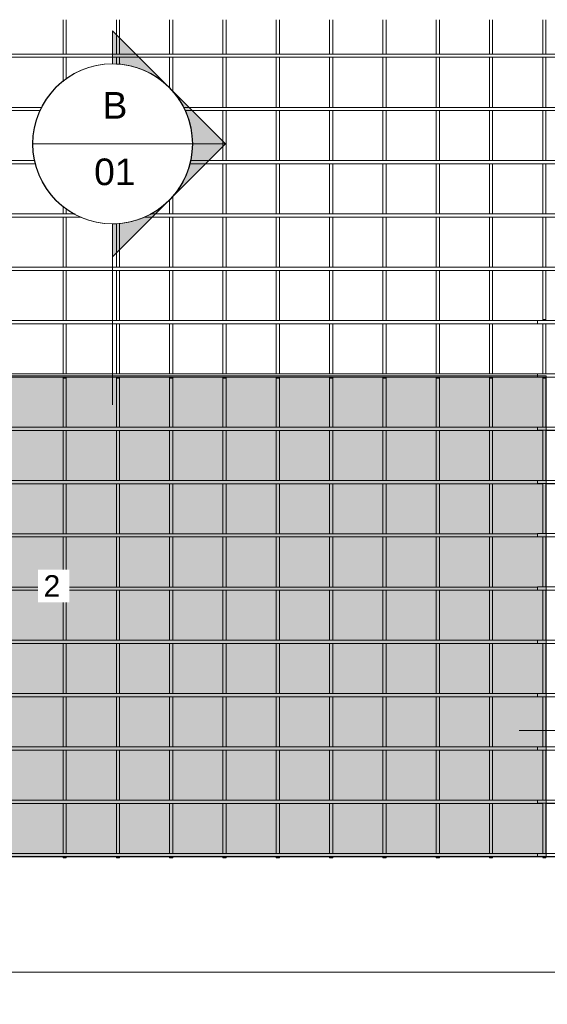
# Model space of a CAD drawing. Header units: millimetres. Extents: x -207 to 8019, y -444 to 3268.
# Tile 2 of 3: x 3292 to 5272, y -428 to 3268. Entities that reach past the tile are written whole.
import ezdxf

# ---------------------------------------------------------------- set-up
doc = ezdxf.new("R2010")
doc.units = ezdxf.units.MM
for name, color, linetype, lineweight in [('A-ANNO-DIMS', 211, 'Continuous', 9), ('A-ANNO-DIMS-50', 211, 'Continuous', 9), ('A-DETL-GENF', 92, 'Continuous', 18), ('A-DETL-THIN', 151, 'Continuous', 18), ('A-GENM', 13, 'Continuous', 18), ('G-ANNO-SYMB', 111, 'Continuous', 9), ('G-ANNO-TEXT', 231, 'Continuous', 9)]:
    doc.layers.add(name, color=color, linetype=linetype, lineweight=lineweight)
doc.styles.add('Arial', font='arial.ttf', dxfattribs={"height": 100})
doc.styles.add('Arial_2', font='arial.ttf', dxfattribs={"height": 81.236361})
doc.styles.add('TechnicBold', font='techb___.ttf', dxfattribs={"height": 100})
doc.dimstyles.new('Technic_-_DiagonalSlash', dxfattribs={"dimscale": 304.8, "dimtxt": 134.269535, "dimasz": 0.410105, "dimexe": 0.393701, "dimexo": 0.82021, "dimgap": 0.287073, "dimtad": 1, "dimdec": 0, "dimzin": 0, "dimdsep": 46, "dimtxsty": 'TechnicBold', "dimblk1": 'OBLIQUE', "dimblk2": 'OBLIQUE', "dimsah": 1, "dimcen": 0.09, "dimdle": 0.393701, "dimazin": 0, "dimtfac": 1, "dimtdec": 4, "dimtix": 1, "dimtmove": 0, "dimatfit": 3, "dimfxl": 1, "dimtvp": 1, "dimtfill": 1, "dimtolj": 1, "dimtzin": 0, "dimarcsym": 2})

# ---------------------------------------------------------------- blocks, each defined once
blk = doc.blocks.new('United Steel Ductile SE62 Standard Mesh - United Steel Ductile SE62 Standard Mesh-249106-Level 1')
at = {"layer": 'A-GENM'}
for p, q in [((-2218.9, -16.1), (-2031.1, -16.1)), ((-2018.9, -16.1), (-1831.1, -16.1)), ((-1818.9, -16.1), (-1631.1, -16.1)), ((-1618.9, -16.1), (-1431.1, -16.1)), ((-1418.9, -16.1), (-1231.1, -16.1)), ((-1218.9, -16.1), (-1031.1, -16.1)), ((-1018.9, -16.1), (-831.4, -16.1)), ((-818.9, -16.1), (-631.1, -16.1)), ((-618.9, -16.1), (-431.1, -16.1)), ((-418.9, -16.1), (-231.2, -16.1)), ((-218.9, -16.1), (-31.2, -16.1)), ((-2218.9, -216.1), (-2031.1, -216.1)), ((-2031.1, -219.6), (-2031.1, -403.9)), ((-2018.9, -216.1), (-1831.1, -216.1)), ((-2018.9, -403.9), (-2018.9, -219.6)), ((-1831.1, -219.6), (-1831.1, -403.9)), ((-1818.9, -216.1), (-1631.1, -216.1)), ((-1818.9, -403.9), (-1818.9, -219.6)), ((-1631.1, -219.6), (-1631.1, -403.9)), ((-1618.9, -216.1), (-1431.1, -216.1)), ((-1618.9, -403.9), (-1618.9, -219.6)), ((-1431.1, -219.6), (-1431.1, -403.9)), ((-1418.9, -216.1), (-1231.1, -216.1)), ((-1418.9, -403.9), (-1418.9, -219.6)), ((-1231.1, -219.6), (-1231.1, -403.9)), ((-1218.9, -216.1), (-1031.1, -216.1)), ((-1218.9, -403.9), (-1218.9, -219.6)), ((-1031.1, -219.6), (-1031.1, -403.9)), ((-1018.9, -216.1), (-831.4, -216.1)), ((-1018.9, -403.9), (-1018.9, -219.6)), ((-831.1, -219.6), (-831.1, -403.9)), ((-818.9, -216.1), (-631.1, -216.1)), ((-818.9, -403.9), (-818.9, -219.6)), ((-631.1, -219.6), (-631.1, -403.9)), ((-618.9, -216.1), (-431.1, -216.1)), ((-618.9, -403.9), (-618.9, -219.6)), ((-431.1, -219.6), (-431.1, -403.9)), ((-418.9, -216.1), (-231.2, -216.1)), ((-418.9, -403.9), (-418.9, -219.6)), ((-218.9, -216.1), (-218.3, -216.1)), ((-218.9, -403.6), (-218.9, -219.6)), ((-218.3, -216.1), (-31.2, -216.1)), ((-250.1, -403.9), (-5018.6, -403.9)), ((-5018.6, -416.1), (-231.1, -416.1)), ((-2031.1, -416.1), (-2031.1, -603.9)), ((-2018.9, -603.9), (-2018.9, -416.1)), ((-1831.1, -416.1), (-1831.1, -603.9)), ((-1818.9, -603.9), (-1818.9, -416.1)), ((-1631.1, -416.1), (-1631.1, -603.9)), ((-1618.9, -603.9), (-1618.9, -416.1)), ((-1431.1, -416.1), (-1431.1, -603.9)), ((-1418.9, -603.9), (-1418.9, -416.1)), ((-1231.1, -416.1), (-1231.1, -603.9)), ((-1218.9, -603.9), (-1218.9, -416.1)), ((-1031.1, -416.1), (-1031.1, -603.9)), ((-1018.9, -603.9), (-1018.9, -416.1)), ((-831.1, -416.1), (-831.1, -603.9)), ((-818.9, -603.9), (-818.9, -416.1)), ((-631.1, -416.1), (-631.1, -603.9)), ((-618.9, -603.9), (-618.9, -416.1)), ((-431.1, -416.1), (-431.1, -603.9)), ((-418.9, -603.9), (-418.9, -416.1)), ((-219, -416.1), (-218.3, -416.1)), ((-218.9, -603.6), (-218.9, -416.1)), ((-218.3, -416.1), (-31.1, -416.1)), ((-250.1, -603.9), (-5018.6, -603.9)), ((-5018.6, -616.1), (-231.1, -616.1)), ((-2031.1, -616.1), (-2031.1, -803.9)), ((-2018.9, -803.9), (-2018.9, -616.1)), ((-1831.1, -616.1), (-1831.1, -803.9)), ((-1818.9, -803.9), (-1818.9, -616.1)), ((-1631.1, -616.1), (-1631.1, -803.9)), ((-1618.9, -803.9), (-1618.9, -616.1)), ((-1431.1, -616.1), (-1431.1, -803.9)), ((-1418.9, -803.9), (-1418.9, -616.1)), ((-1231.1, -616.1), (-1231.1, -803.9)), ((-1218.9, -803.9), (-1218.9, -616.1)), ((-1031.1, -616.1), (-1031.1, -803.9)), ((-1018.9, -803.9), (-1018.9, -616.1)), ((-831.1, -616.1), (-831.1, -803.9)), ((-818.9, -803.9), (-818.9, -616.1)), ((-631.1, -616.1), (-631.1, -803.9)), ((-618.9, -803.9), (-618.9, -616.1)), ((-431.1, -616.1), (-431.1, -803.9)), ((-418.9, -803.9), (-418.9, -616.1)), ((-219.1, -616.1), (-218.3, -616.1)), ((-218.9, -803.6), (-218.9, -616.1)), ((-218.3, -616.1), (-31.1, -616.1)), ((-250.1, -803.9), (-5018.6, -803.9)), ((-5018.6, -816.1), (-231.1, -816.1)), ((-2031.1, -816.1), (-2031.1, -1003.9)), ((-2018.9, -1003.9), (-2018.9, -816.1)), ((-1831.1, -816.1), (-1831.1, -1003.9)), ((-1818.9, -1003.9), (-1818.9, -816.1)), ((-1631.1, -816.1), (-1631.1, -1003.9)), ((-1618.9, -1003.9), (-1618.9, -816.1)), ((-1431.1, -816.1), (-1431.1, -1003.9)), ((-1418.9, -1003.9), (-1418.9, -816.1)), ((-1231.1, -816.1), (-1231.1, -1003.9)), ((-1218.9, -1003.9), (-1218.9, -816.1)), ((-1031.1, -816.1), (-1031.1, -1003.9)), ((-1018.9, -1003.9), (-1018.9, -816.1)), ((-831.1, -816.1), (-831.1, -1003.9)), ((-818.9, -1003.9), (-818.9, -816.1)), ((-631.1, -816.1), (-631.1, -1003.9)), ((-618.9, -1003.9), (-618.9, -816.1)), ((-431.1, -816.1), (-431.1, -1003.9)), ((-418.9, -1003.9), (-418.9, -816.1)), ((-219.1, -816.1), (-218.3, -816.1)), ((-218.9, -1003.6), (-218.9, -816.1)), ((-218.3, -816.1), (-31.1, -816.1)), ((-250.1, -1003.9), (-5018.6, -1003.9)), ((-5018.6, -1016.1), (-231, -1016.1)), ((-2031.1, -1016.1), (-2031.1, -1203.9)), ((-2018.9, -1203.9), (-2018.9, -1016.1)), ((-1831.1, -1016.1), (-1831.1, -1203.9)), ((-1818.9, -1203.9), (-1818.9, -1016.1)), ((-1631.1, -1016.1), (-1631.1, -1203.9)), ((-1618.9, -1203.9), (-1618.9, -1016.1)), ((-1431.1, -1016.1), (-1431.1, -1203.9)), ((-1418.9, -1203.9), (-1418.9, -1016.1)), ((-1231.1, -1016.1), (-1231.1, -1203.9)), ((-1218.9, -1203.9), (-1218.9, -1016.1)), ((-1031.1, -1016.1), (-1031.1, -1203.9)), ((-1018.9, -1203.9), (-1018.9, -1016.1)), ((-831.1, -1016.1), (-831.1, -1203.9)), ((-818.9, -1203.9), (-818.9, -1016.1)), ((-631.1, -1016.1), (-631.1, -1203.9)), ((-618.9, -1203.9), (-618.9, -1016.1)), ((-431.1, -1016.1), (-431.1, -1203.9)), ((-418.9, -1203.9), (-418.9, -1016.1)), ((-219.2, -1016.1), (-218.3, -1016.1)), ((-218.9, -1203.6), (-218.9, -1016.1)), ((-218.3, -1016.1), (-31, -1016.1)), ((-250.1, -1203.9), (-5018.6, -1203.9)), ((-5018.6, -1216.1), (-231.2, -1216.1)), ((-2031.1, -1216.1), (-2031.1, -1403.9)), ((-2018.9, -1403.9), (-2018.9, -1216.1)), ((-1831.1, -1216.1), (-1831.1, -1403.9)), ((-1818.9, -1403.9), (-1818.9, -1216.1)), ((-1631.1, -1216.1), (-1631.1, -1403.9)), ((-1618.9, -1403.9), (-1618.9, -1216.1)), ((-1431.1, -1216.1), (-1431.1, -1403.9)), ((-1418.9, -1403.9), (-1418.9, -1216.1)), ((-1231.1, -1216.1), (-1231.1, -1403.9)), ((-1218.9, -1403.9), (-1218.9, -1216.1)), ((-1031.1, -1216.1), (-1031.1, -1403.9)), ((-1018.9, -1403.9), (-1018.9, -1216.1)), ((-831.1, -1216.1), (-831.1, -1403.9)), ((-818.9, -1403.9), (-818.9, -1216.1)), ((-631.1, -1216.1), (-631.1, -1403.9)), ((-618.9, -1403.9), (-618.9, -1216.1)), ((-431.1, -1216.1), (-431.1, -1403.9)), ((-418.9, -1403.9), (-418.9, -1216.1)), ((-219, -1216.1), (-218.3, -1216.1)), ((-218.9, -1403.6), (-218.9, -1216.1)), ((-218.3, -1216.1), (-31.2, -1216.1)), ((-250.1, -1403.9), (-5018.6, -1403.9)), ((-5018.6, -1416.1), (-231.2, -1416.1)), ((-2031.1, -1416.1), (-2031.1, -1603.9)), ((-2018.9, -1603.9), (-2018.9, -1416.1)), ((-1831.1, -1416.1), (-1831.1, -1603.9)), ((-1818.9, -1603.9), (-1818.9, -1416.1)), ((-1631.1, -1416.1), (-1631.1, -1603.9)), ((-1618.9, -1603.9), (-1618.9, -1416.1)), ((-1431.1, -1416.1), (-1431.1, -1603.9)), ((-1418.9, -1603.9), (-1418.9, -1416.1)), ((-1231.1, -1416.1), (-1231.1, -1603.9)), ((-1218.9, -1603.9), (-1218.9, -1416.1)), ((-1031.1, -1416.1), (-1031.1, -1603.9)), ((-1018.9, -1603.9), (-1018.9, -1416.1)), ((-831.1, -1416.1), (-831.1, -1603.9)), ((-818.9, -1603.9), (-818.9, -1416.1)), ((-631.1, -1416.1), (-631.1, -1603.9)), ((-618.9, -1603.9), (-618.9, -1416.1)), ((-431.1, -1416.1), (-431.1, -1603.9)), ((-418.9, -1603.9), (-418.9, -1416.1)), ((-219, -1416.1), (-218.3, -1416.1)), ((-218.9, -1603.6), (-218.9, -1416.1)), ((-218.3, -1416.1), (-31.2, -1416.1)), ((-250.1, -1603.9), (-5018.6, -1603.9)), ((-5018.6, -1616.1), (-231.2, -1616.1)), ((-2031.1, -1616.1), (-2031.1, -1803.9)), ((-2018.9, -1803.9), (-2018.9, -1616.1)), ((-1831.1, -1616.1), (-1831.1, -1803.9)), ((-1818.9, -1803.9), (-1818.9, -1616.1)), ((-1631.1, -1616.1), (-1631.1, -1803.9)), ((-1618.9, -1803.9), (-1618.9, -1616.1)), ((-1431.1, -1616.1), (-1431.1, -1803.9)), ((-1418.9, -1803.9), (-1418.9, -1616.1)), ((-1231.1, -1616.1), (-1231.1, -1803.9)), ((-1218.9, -1803.9), (-1218.9, -1616.1)), ((-1031.1, -1616.1), (-1031.1, -1803.9)), ((-1018.9, -1803.9), (-1018.9, -1616.1)), ((-831.1, -1616.1), (-831.1, -1803.9)), ((-818.9, -1803.9), (-818.9, -1616.1)), ((-631.1, -1616.1), (-631.1, -1803.9)), ((-618.9, -1803.9), (-618.9, -1616.1)), ((-431.1, -1616.1), (-431.1, -1803.9)), ((-418.9, -1803.9), (-418.9, -1616.1)), ((-219, -1616.1), (-218.3, -1616.1)), ((-218.9, -1803.6), (-218.9, -1616.1)), ((-218.3, -1616.1), (-31.2, -1616.1)), ((-250.1, -1803.9), (-5018.6, -1803.9)), ((-5018.6, -1816.1), (-231.2, -1816.1)), ((-2031.1, -1816.1), (-2031.1, -2003.9)), ((-2018.9, -2003.9), (-2018.9, -1816.1)), ((-1831.1, -1816.1), (-1831.1, -2003.9)), ((-1818.9, -2003.9), (-1818.9, -1816.1)), ((-1631.1, -1816.1), (-1631.1, -2003.9)), ((-1618.9, -2003.9), (-1618.9, -1816.1)), ((-1431.1, -1816.1), (-1431.1, -2003.9)), ((-1418.9, -2003.9), (-1418.9, -1816.1)), ((-1231.1, -1816.1), (-1231.1, -2003.9)), ((-1218.9, -2003.9), (-1218.9, -1816.1)), ((-1031.1, -1816.1), (-1031.1, -2003.9)), ((-1018.9, -2003.9), (-1018.9, -1816.1)), ((-831.1, -1816.1), (-831.1, -2003.9)), ((-818.9, -2003.9), (-818.9, -1816.1)), ((-631.1, -1816.1), (-631.1, -2003.9)), ((-618.9, -2003.9), (-618.9, -1816.1)), ((-431.1, -1816.1), (-431.1, -2003.9)), ((-418.9, -2003.9), (-418.9, -1816.1)), ((-219, -1816.1), (-218.3, -1816.1)), ((-218.9, -2003.6), (-218.9, -1816.1)), ((-218.3, -1816.1), (-31.2, -1816.1)), ((-5050, -2016.1), (-231.2, -2016.1)), ((-250.1, -2003.9), (-5018.6, -2003.9)), ((-2031.1, -2016.1), (-2031.1, -2020)), ((-2031.1, -2020), (-2018.9, -2020)), ((-2018.9, -2020), (-2018.9, -2016.1)), ((-1831.1, -2016.1), (-1831.1, -2020)), ((-1831.1, -2020), (-1818.9, -2020)), ((-1818.9, -2020), (-1818.9, -2016.1)), ((-1631.1, -2016.1), (-1631.1, -2020)), ((-1631.1, -2020), (-1618.9, -2020)), ((-1618.9, -2020), (-1618.9, -2016.1)), ((-1431.1, -2016.1), (-1431.1, -2020)), ((-1431.1, -2020), (-1418.9, -2020)), ((-1418.9, -2020), (-1418.9, -2016.1)), ((-1231.1, -2016.1), (-1231.1, -2020)), ((-1231.1, -2020), (-1218.9, -2020)), ((-1218.9, -2020), (-1218.9, -2016.1)), ((-1031.1, -2016.1), (-1031.1, -2020)), ((-1031.1, -2020), (-1018.9, -2020)), ((-1018.9, -2020), (-1018.9, -2016.1)), ((-831.1, -2016.1), (-831.1, -2020)), ((-831.1, -2020), (-818.9, -2020)), ((-818.9, -2020), (-818.9, -2016.1)), ((-631.1, -2016.1), (-631.1, -2020)), ((-631.1, -2020), (-618.9, -2020)), ((-618.9, -2020), (-618.9, -2016.1)), ((-431.1, -2016.1), (-431.1, -2020)), ((-431.1, -2020), (-418.9, -2020)), ((-418.9, -2020), (-418.9, -2016.1)), ((-231.1, -2020), (-218.9, -2020)), ((-219, -2016.1), (-31.2, -2016.1)), ((-218.9, -2020), (-218.9, -2016.1))]:
    blk.add_line(p, q, dxfattribs=at)
blk = doc.blocks.new('United Steel Ductile SE62 Standard Mesh - United Steel Ductile SE62 Standard Mesh-V1-Level 1')
at = {"layer": 'A-GENM'}
for p, q in [((-2031.1, -674.9), (-2031.1, -803.7)), ((-2018.9, -803.7), (-2018.9, -674.9)), ((-1831.1, -674.9), (-1831.1, -803.7)), ((-1818.9, -803.7), (-1818.9, -674.9)), ((-1631.1, -674.9), (-1631.1, -803.7)), ((-1618.9, -803.7), (-1618.9, -674.9)), ((-1431.1, -674.9), (-1431.1, -803.9)), ((-1418.9, -803.9), (-1418.9, -674.9)), ((-1231.1, -674.9), (-1231.1, -803.7)), ((-1218.9, -803.7), (-1218.9, -674.9)), ((-1031.1, -674.9), (-1031.1, -803.7)), ((-1018.9, -803.7), (-1018.9, -674.9)), ((-831.1, -674.9), (-831.1, -803.9)), ((-818.9, -803.9), (-818.9, -674.9)), ((-631.1, -674.9), (-631.1, -803.9)), ((-618.9, -803.9), (-618.9, -674.9)), ((-431.1, -674.9), (-431.1, -803.9)), ((-418.9, -803.9), (-418.9, -674.9)), ((-231.1, -674.9), (-231.1, -803.9)), ((-218.9, -803.9), (-218.9, -674.9)), ((0, -803.9), (-5050, -803.9)), ((-5050, -816.1), (0, -816.1)), ((-2031.1, -816.1), (-2031.1, -907.7)), ((-2018.9, -897.6), (-2018.9, -816.1)), ((-1831.1, -816.1), (-1831.1, -842.3)), ((-1818.9, -843.5), (-1818.9, -816.1)), ((-1631.1, -816.1), (-1631.1, -930.6)), ((-1618.9, -945.5), (-1618.9, -816.1)), ((-1431.1, -816.1), (-1431.1, -1003.9)), ((-1418.9, -1003.9), (-1418.9, -816.1)), ((-1231.1, -816.1), (-1231.1, -1003.9)), ((-1218.9, -1003.9), (-1218.9, -816.1)), ((-1031.1, -816.1), (-1031.1, -1003.9)), ((-1018.9, -1003.9), (-1018.9, -816.1)), ((-831.1, -816.1), (-831.1, -1003.9)), ((-818.9, -1003.9), (-818.9, -816.1)), ((-631.1, -816.1), (-631.1, -1003.9)), ((-618.9, -1003.9), (-618.9, -816.1)), ((-431.1, -816.1), (-431.1, -1003.9)), ((-418.9, -1003.9), (-418.9, -816.1)), ((-231.1, -816.1), (-231.1, -1003.9)), ((-218.9, -1003.9), (-218.9, -816.1)), ((-2110, -1003.9), (-5050, -1003.9)), ((-5050, -1016.1), (-2116.5, -1016.1)), ((0, -1003.9), (-1579.4, -1003.9)), ((-1572.9, -1016.1), (0, -1016.1)), ((-1431.1, -1016.1), (-1431.1, -1203.9)), ((-1418.9, -1203.9), (-1418.9, -1016.1)), ((-1231.1, -1016.1), (-1231.1, -1203.9)), ((-1218.9, -1203.9), (-1218.9, -1016.1)), ((-1031.1, -1016.1), (-1031.1, -1203.9)), ((-1018.9, -1203.9), (-1018.9, -1016.1)), ((-831.1, -1016.1), (-831.1, -1203.9)), ((-818.9, -1203.9), (-818.9, -1016.1)), ((-631.1, -1016.1), (-631.1, -1203.9)), ((-618.9, -1203.9), (-618.9, -1016.1)), ((-431.1, -1016.1), (-431.1, -1203.9)), ((-418.9, -1203.9), (-418.9, -1016.1)), ((-231.1, -1016.1), (-231.1, -1203.9)), ((-218.9, -1203.9), (-218.9, -1016.1)), ((-2137.6, -1203.9), (-5050, -1203.9)), ((-5050, -1216.1), (-2133.9, -1216.1)), ((-1555.5, -1216.1), (0, -1216.1)), ((0, -1203.9), (-1551.8, -1203.9)), ((-1431.1, -1216.1), (-1431.1, -1403.9)), ((-1418.9, -1403.9), (-1418.9, -1216.1)), ((-1231.1, -1216.1), (-1231.1, -1403.9)), ((-1218.9, -1403.9), (-1218.9, -1216.1)), ((-1031.1, -1216.1), (-1031.1, -1403.9)), ((-1018.9, -1403.9), (-1018.9, -1216.1)), ((-831.1, -1216.1), (-831.1, -1403.9)), ((-818.9, -1403.9), (-818.9, -1216.1)), ((-631.1, -1216.1), (-631.1, -1403.9)), ((-618.9, -1403.9), (-618.9, -1216.1)), ((-431.1, -1216.1), (-431.1, -1403.9)), ((-418.9, -1403.9), (-418.9, -1216.1)), ((-231.1, -1216.1), (-231.1, -1403.9)), ((-218.9, -1403.9), (-218.9, -1216.1)), ((-1631.1, -1351.2), (-1631.1, -1403.9)), ((-1618.9, -1403.9), (-1618.9, -1336.4)), ((-1986.1, -1403.9), (-5050, -1403.9)), ((-2031.1, -1374.2), (-2031.1, -1403.9)), ((-2018.9, -1403.9), (-2018.9, -1384.2)), ((0, -1403.9), (-1703.4, -1403.9)), ((-5050, -1416.1), (-1963.3, -1416.1)), ((-2031.1, -1416.1), (-2031.1, -1603.9)), ((-2018.9, -1603.9), (-2018.9, -1416.1)), ((-1831.1, -1439.6), (-1831.1, -1603.9)), ((-1818.9, -1603.9), (-1818.9, -1438.4)), ((-1726.2, -1416.1), (0, -1416.1)), ((-1631.1, -1416.1), (-1631.1, -1603.9)), ((-1618.9, -1603.9), (-1618.9, -1416.1)), ((-1431.1, -1416.1), (-1431.1, -1603.9)), ((-1418.9, -1603.9), (-1418.9, -1416.1)), ((-1231.1, -1416.1), (-1231.1, -1603.9)), ((-1218.9, -1603.9), (-1218.9, -1416.1)), ((-1031.1, -1416.1), (-1031.1, -1603.9)), ((-1018.9, -1603.9), (-1018.9, -1416.1)), ((-831.1, -1416.1), (-831.1, -1603.9)), ((-818.9, -1603.9), (-818.9, -1416.1)), ((-631.1, -1416.1), (-631.1, -1603.9)), ((-618.9, -1603.9), (-618.9, -1416.1)), ((-431.1, -1416.1), (-431.1, -1603.9)), ((-418.9, -1603.9), (-418.9, -1416.1)), ((-231.1, -1416.1), (-231.1, -1603.9)), ((-218.9, -1603.9), (-218.9, -1416.1)), ((0, -1603.9), (-5050, -1603.9)), ((-5050, -1616.1), (0, -1616.1)), ((-2031.1, -1616.1), (-2031.1, -1803.9)), ((-2018.9, -1803.9), (-2018.9, -1616.1)), ((-1831.1, -1616.1), (-1831.1, -1803.9)), ((-1818.9, -1803.9), (-1818.9, -1616.1)), ((-1631.1, -1616.1), (-1631.1, -1803.9)), ((-1618.9, -1803.9), (-1618.9, -1616.1)), ((-1431.1, -1616.1), (-1431.1, -1803.9)), ((-1418.9, -1803.9), (-1418.9, -1616.1)), ((-1231.1, -1616.1), (-1231.1, -1803.9)), ((-1218.9, -1803.9), (-1218.9, -1616.1)), ((-1031.1, -1616.1), (-1031.1, -1803.9)), ((-1018.9, -1803.9), (-1018.9, -1616.1)), ((-831.1, -1616.1), (-831.1, -1803.9)), ((-818.9, -1803.9), (-818.9, -1616.1)), ((-631.1, -1616.1), (-631.1, -1803.9)), ((-618.9, -1803.9), (-618.9, -1616.1)), ((-431.1, -1616.1), (-431.1, -1803.9)), ((-418.9, -1803.9), (-418.9, -1616.1)), ((-231.1, -1616.1), (-231.1, -1803.9)), ((-218.9, -1803.9), (-218.9, -1616.1)), ((0, -1803.9), (-5050, -1803.9)), ((-5050, -1816.1), (0, -1816.1)), ((-2031.1, -1816.1), (-2031.1, -2003.9)), ((-2018.9, -2003.9), (-2018.9, -1816.1)), ((-1831.1, -1816.1), (-1831.1, -2003.9)), ((-1818.9, -2003.9), (-1818.9, -1816.1)), ((-1631.1, -1816.1), (-1631.1, -2003.9)), ((-1618.9, -2003.9), (-1618.9, -1816.1)), ((-1431.1, -1816.1), (-1431.1, -2003.9)), ((-1418.9, -2003.9), (-1418.9, -1816.1)), ((-1231.1, -1816.1), (-1231.1, -2003.9)), ((-1218.9, -2003.9), (-1218.9, -1816.1)), ((-1031.1, -1816.1), (-1031.1, -2003.9)), ((-1018.9, -2003.9), (-1018.9, -1816.1)), ((-831.1, -1816.1), (-831.1, -2003.9)), ((-818.9, -2003.9), (-818.9, -1816.1)), ((-631.1, -1816.1), (-631.1, -2003.9)), ((-618.9, -2003.9), (-618.9, -1816.1)), ((-431.1, -1816.1), (-431.1, -2003.9)), ((-418.9, -2003.9), (-418.9, -1816.1)), ((-231.1, -1816.2), (-231.1, -2003.9)), ((-218.9, -2003.9), (-218.9, -1816.2)), ((0, -2003.9), (-5050, -2003.9)), ((-5018.6, -2016.1), (-218.3, -2016.1)), ((-2031.1, -2016.1), (-2031.1, -2020)), ((-2031.1, -2020), (-2018.9, -2020)), ((-2018.9, -2020), (-2018.9, -2016.1)), ((-1831.1, -2016.1), (-1831.1, -2020)), ((-1831.1, -2020), (-1818.9, -2020)), ((-1818.9, -2020), (-1818.9, -2016.1)), ((-1631.1, -2016.1), (-1631.1, -2020)), ((-1631.1, -2020), (-1618.9, -2020)), ((-1618.9, -2020), (-1618.9, -2016.1)), ((-1431.1, -2016.1), (-1431.1, -2020)), ((-1431.1, -2020), (-1418.9, -2020)), ((-1418.9, -2020), (-1418.9, -2016.1)), ((-1231.1, -2016.1), (-1231.1, -2020)), ((-1231.1, -2020), (-1218.9, -2020)), ((-1218.9, -2020), (-1218.9, -2016.1)), ((-1031.1, -2016.1), (-1031.1, -2020)), ((-1031.1, -2020), (-1018.9, -2020)), ((-1018.9, -2020), (-1018.9, -2016.1)), ((-831.1, -2016.1), (-831.1, -2020)), ((-831.1, -2020), (-818.9, -2020)), ((-818.9, -2020), (-818.9, -2016.1)), ((-631.1, -2016.1), (-631.1, -2020)), ((-631.1, -2020), (-629.3, -2020)), ((-629.3, -2020), (-618.9, -2020)), ((-618.9, -2020), (-618.9, -2016.1)), ((-431.1, -2016.1), (-431.1, -2020)), ((-431.1, -2020), (-418.9, -2020)), ((-418.9, -2020), (-418.9, -2016.1)), ((-231.1, -2016.2), (-231.1, -2020)), ((-228, -2020), (-226.7, -2020)), ((-226.6, -2020), (-223.5, -2020)), ((-223.4, -2020), (-222, -2020)), ((-221.9, -2020), (-219.7, -2020)), ((-219.7, -2020), (-218.9, -2020)), ((-218.9, -2020), (-218.9, -2016.2)), ((-218.3, -2016.1), (0, -2016.1))]:
    blk.add_line(p, q, dxfattribs=at)
blk = doc.blocks.new('United Steel Ductile SE62 Standard Mesh - United Steel Ductile SE62 Standard Mesh-V2-Level 1')
at = {"layer": 'A-GENM'}
for p, q in [((-5031.1, 0), (-5031.1, -3.8)), ((-5025, 0), (-5031.1, 0)), ((-5023.4, 0), (-5024.9, 0)), ((-5021.9, 0), (-5023.3, 0)), ((-5018.9, -3.8), (-5018.9, 0)), ((-4831.1, 0), (-4831.1, -3.8)), ((-4825, 0), (-4831.1, 0)), ((-4821.9, 0), (-4824.9, 0)), ((-4818.9, -3.8), (-4818.9, 0)), ((-4631.1, 0), (-4631.1, -3.9)), ((-4618.9, 0), (-4631.1, 0)), ((-4618.9, -3.9), (-4618.9, 0)), ((-4431.1, 0), (-4431.1, -3.9)), ((-4418.9, 0), (-4431.1, 0)), ((-4418.9, -3.9), (-4418.9, 0)), ((-4231.1, 0), (-4231.1, -3.9)), ((-4218.9, 0), (-4231.1, 0)), ((-4218.9, -3.9), (-4218.9, 0)), ((-4031.1, 0), (-4031.1, -3.9)), ((-4018.9, 0), (-4031.1, 0)), ((-4018.9, -3.9), (-4018.9, 0)), ((-3831.1, 0), (-3831.1, -4)), ((-3818.9, 0), (-3831.1, 0)), ((-3818.9, -4), (-3818.9, 0)), ((-3726.2, -3.9), (-5050, -3.9)), ((-5050, -5.7), (-5050, -14.3)), ((-5050, -14.3), (-5050, -15.3)), ((-5050, -15.9), (-5050, -16.1)), ((-5050, -16.1), (-3726.2, -16.1)), ((-5031.1, -16.1), (-5031.1, -203.8)), ((-5018.9, -203.8), (-5018.9, -16.1)), ((-4831.1, -16.1), (-4831.1, -203.8)), ((-4818.9, -203.8), (-4818.9, -16.1)), ((-4631.1, -16.1), (-4631.1, -203.9)), ((-4618.9, -203.9), (-4618.9, -16.1)), ((-4431.1, -16.1), (-4431.1, -203.9)), ((-4418.9, -203.9), (-4418.9, -16.1)), ((-4231.1, -16.1), (-4231.1, -203.9)), ((-4218.9, -203.9), (-4218.9, -16.1)), ((-4031.1, -16.1), (-4031.1, -203.9)), ((-4018.9, -203.9), (-4018.9, -16.1)), ((-3831.1, -16), (-3831.1, -204)), ((-3818.9, -204), (-3818.9, -16)), ((-3726.2, -203.9), (-5050, -203.9)), ((-5050, -205.7), (-5050, -211.6)), ((-5050, -211.6), (-5050, -216.1)), ((-5050, -216.1), (-5018.2, -216.1)), ((-5031.1, -216.1), (-5031.1, -403.9)), ((-5018.9, -403.9), (-5018.9, -216.1)), ((-5018.2, -216.1), (-3726.2, -216.1)), ((-4831.1, -216.1), (-4831.1, -403.9)), ((-4818.9, -403.9), (-4818.9, -216.1)), ((-4631.1, -216.1), (-4631.1, -403.9)), ((-4618.9, -403.9), (-4618.9, -216.1)), ((-4431.1, -216.1), (-4431.1, -403.9)), ((-4418.9, -403.9), (-4418.9, -216.1)), ((-4231.1, -216.1), (-4231.1, -403.9)), ((-4218.9, -403.9), (-4218.9, -216.1)), ((-4031.1, -216.1), (-4031.1, -403.9)), ((-4018.9, -403.9), (-4018.9, -216.1)), ((-3831.1, -216), (-3831.1, -404)), ((-3818.9, -404), (-3818.9, -216)), ((-5018.2, -403.9), (-5050, -403.9)), ((-5050, -403.9), (-5050, -416.1)), ((-3726.2, -403.9), (-5018.2, -403.9)), ((-5050, -416.1), (-5018.2, -416.1)), ((-5031.1, -416.1), (-5031.1, -603.9)), ((-5018.9, -603.9), (-5018.9, -416.1)), ((-5018.2, -416.1), (-3726.2, -416.1)), ((-4831.1, -416.1), (-4831.1, -603.9)), ((-4818.9, -603.9), (-4818.9, -416.1)), ((-4631.1, -416.1), (-4631.1, -603.9)), ((-4618.9, -603.9), (-4618.9, -416.1)), ((-4431.1, -416.1), (-4431.1, -603.9)), ((-4418.9, -603.9), (-4418.9, -416.1)), ((-4231.1, -416.1), (-4231.1, -603.9)), ((-4218.9, -603.9), (-4218.9, -416.1)), ((-4031.1, -416.1), (-4031.1, -603.9)), ((-4018.9, -603.9), (-4018.9, -416.1)), ((-3831.1, -416), (-3831.1, -604)), ((-3818.9, -604), (-3818.9, -416)), ((-5018.2, -603.9), (-5050, -603.9)), ((-5050, -603.9), (-5050, -616.1)), ((-5050, -616.1), (-5018.2, -616.1)), ((-5031.1, -616.1), (-5031.1, -803.9)), ((-5018.9, -803.9), (-5018.9, -616.1)), ((-3726.2, -603.9), (-5018.2, -603.9)), ((-5018.2, -616.1), (-3726.2, -616.1)), ((-4831.1, -616.1), (-4831.1, -803.9)), ((-4818.9, -803.9), (-4818.9, -616.1)), ((-4631.1, -616.1), (-4631.1, -803.9)), ((-4618.9, -803.9), (-4618.9, -616.1)), ((-4431.1, -616.1), (-4431.1, -803.9)), ((-4418.9, -803.9), (-4418.9, -616.1)), ((-4231.1, -616.1), (-4231.1, -803.9)), ((-4218.9, -803.9), (-4218.9, -616.1)), ((-4031.1, -616.1), (-4031.1, -803.9)), ((-4018.9, -803.9), (-4018.9, -616.1)), ((-3831.1, -616), (-3831.1, -804)), ((-3818.9, -804), (-3818.9, -616)), ((-5018.2, -803.9), (-5050, -803.9)), ((-5050, -803.9), (-5050, -816.1)), ((-3726.2, -803.9), (-5018.2, -803.9)), ((-5050, -816.1), (-5018.2, -816.1)), ((-5031.1, -816.1), (-5031.1, -1003.9)), ((-5018.9, -1003.9), (-5018.9, -816.1)), ((-5018.2, -816.1), (-3726.2, -816.1)), ((-4831.1, -816.1), (-4831.1, -1003.9)), ((-4818.9, -1003.9), (-4818.9, -816.1)), ((-4631.1, -816.1), (-4631.1, -1003.9)), ((-4618.9, -1003.9), (-4618.9, -816.1)), ((-4431.1, -816.1), (-4431.1, -1003.9)), ((-4418.9, -1003.9), (-4418.9, -816.1)), ((-4231.1, -816.1), (-4231.1, -1003.9)), ((-4218.9, -1003.9), (-4218.9, -816.1)), ((-4031.1, -816.1), (-4031.1, -1003.9)), ((-4018.9, -1003.9), (-4018.9, -816.1)), ((-3831.1, -816), (-3831.1, -1004)), ((-3818.9, -1004), (-3818.9, -816)), ((-5018.2, -1003.9), (-5050, -1003.9)), ((-5050, -1003.9), (-5050, -1016.1)), ((-5050, -1016.1), (-5018.2, -1016.1)), ((-5031.1, -1016.2), (-5031.1, -1203.9)), ((-5018.9, -1203.9), (-5018.9, -1016.2)), ((-3726.2, -1003.9), (-5018.2, -1003.9)), ((-5018.2, -1016.1), (-3726.2, -1016.1)), ((-4831.1, -1016.2), (-4831.1, -1203.9)), ((-4818.9, -1203.9), (-4818.9, -1016.2)), ((-4631.1, -1016.1), (-4631.1, -1203.9)), ((-4618.9, -1203.9), (-4618.9, -1016.1)), ((-4431.1, -1016.1), (-4431.1, -1203.9)), ((-4418.9, -1203.9), (-4418.9, -1016.1)), ((-4231.1, -1016.1), (-4231.1, -1203.9)), ((-4218.9, -1203.9), (-4218.9, -1016.1)), ((-4031.1, -1016.1), (-4031.1, -1203.9)), ((-4018.9, -1203.9), (-4018.9, -1016.1)), ((-3831.1, -1016), (-3831.1, -1204)), ((-3818.9, -1204), (-3818.9, -1016)), ((-5018.2, -1203.9), (-5050, -1203.9)), ((-5050, -1203.9), (-5050, -1216.1)), ((-5050, -1216.1), (-5018.2, -1216.1)), ((-5031.1, -1216.1), (-5031.1, -1403.9)), ((-5018.9, -1403.9), (-5018.9, -1216.1)), ((-3726.2, -1203.9), (-5018.2, -1203.9)), ((-5018.2, -1216.1), (-3726.2, -1216.1)), ((-4831.1, -1216.1), (-4831.1, -1403.9)), ((-4818.9, -1403.9), (-4818.9, -1216.1)), ((-4631.1, -1216.1), (-4631.1, -1403.9)), ((-4618.9, -1403.9), (-4618.9, -1216.1)), ((-4431.1, -1216.1), (-4431.1, -1309.8)), ((-4418.9, -1299.8), (-4418.9, -1216.1)), ((-4231.1, -1216.1), (-4231.1, -1242.8)), ((-4218.9, -1244), (-4218.9, -1216.1)), ((-4031.1, -1216.1), (-4031.1, -1329.6)), ((-4018.9, -1344.1), (-4018.9, -1216.1)), ((-3831.1, -1216), (-3831.1, -1404)), ((-3818.9, -1404), (-3818.9, -1216)), ((-5018.2, -1403.9), (-5050, -1403.9)), ((-5050, -1403.9), (-5050, -1416.1)), ((-4507.9, -1403.9), (-5018.2, -1403.9)), ((-3726.2, -1403.9), (-3978.1, -1403.9)), ((-5050, -1416.1), (-5018.2, -1416.1)), ((-5031.1, -1416.1), (-5031.1, -1603.9)), ((-5018.9, -1603.9), (-5018.9, -1416.1)), ((-5018.2, -1416.1), (-4514.4, -1416.1)), ((-4831.1, -1416.1), (-4831.1, -1603.9)), ((-4818.9, -1603.9), (-4818.9, -1416.1)), ((-4631.1, -1416.1), (-4631.1, -1603.9)), ((-4618.9, -1603.9), (-4618.9, -1416.1)), ((-3971.6, -1416.1), (-3726.2, -1416.1)), ((-3831.1, -1416), (-3831.1, -1604)), ((-3818.9, -1604), (-3818.9, -1416)), ((-5018.2, -1603.9), (-5050, -1603.9)), ((-5050, -1603.9), (-5050, -1616.1)), ((-5050, -1616.1), (-5018.2, -1616.1)), ((-5031.1, -1616.1), (-5031.1, -1803.9)), ((-5018.9, -1803.9), (-5018.9, -1616.1)), ((-4536.1, -1603.9), (-5018.2, -1603.9)), ((-5018.2, -1616.1), (-4532.4, -1616.1)), ((-4831.1, -1616.1), (-4831.1, -1803.9)), ((-4818.9, -1803.9), (-4818.9, -1616.1)), ((-4631.1, -1616.1), (-4631.1, -1803.9)), ((-4618.9, -1803.9), (-4618.9, -1616.1)), ((-3953.6, -1616.1), (-3726.2, -1616.1)), ((-3726.2, -1603.9), (-3949.9, -1603.9)), ((-3831.1, -1616), (-3831.1, -1804)), ((-3818.9, -1804), (-3818.9, -1616)), ((-4431.1, -1773.5), (-4431.1, -1803.9)), ((-4031.1, -1753.9), (-4031.1, -1803.9)), ((-4018.9, -1803.9), (-4018.9, -1739.2)), ((-5018.2, -1803.9), (-5050, -1803.9)), ((-5050, -1803.9), (-5050, -1816.1)), ((-4385.7, -1803.9), (-5018.2, -1803.9)), ((-4418.9, -1803.9), (-4418.9, -1783.5)), ((-3726.2, -1803.9), (-4100.3, -1803.9)), ((-5050, -1816.1), (-5018.2, -1816.1)), ((-5031.1, -1816.1), (-5031.1, -2003.9)), ((-5018.9, -2003.9), (-5018.9, -1816.1)), ((-5018.2, -1816.1), (-4362.8, -1816.1)), ((-4831.1, -1816.1), (-4831.1, -2003.9)), ((-4818.9, -2003.9), (-4818.9, -1816.1)), ((-4631.1, -1816.1), (-4631.1, -2003.9)), ((-4618.9, -2003.9), (-4618.9, -1816.1)), ((-4431.1, -1816.1), (-4431.1, -2003.9)), ((-4418.9, -2003.9), (-4418.9, -1816.1)), ((-4231.1, -1840.5), (-4231.1, -2003.9)), ((-4218.9, -2003.9), (-4218.9, -1839.3)), ((-4123.2, -1816.1), (-3726.2, -1816.1)), ((-4031.1, -1816.1), (-4031.1, -2003.9)), ((-4018.9, -2003.9), (-4018.9, -1816.1)), ((-3831.1, -1816), (-3831.1, -2004)), ((-3818.9, -2004), (-3818.9, -1816)), ((-5018.2, -2003.9), (-5050, -2003.9)), ((-5050, -2003.9), (-5050, -2015.3)), ((-5050, -2015.9), (-5050, -2016.1)), ((-5050, -2016.1), (-3726.2, -2016.1)), ((-5031.1, -2016.1), (-5031.1, -2020)), ((-5031.1, -2020), (-5018.9, -2020)), ((-5018.9, -2020), (-5018.9, -2016.1)), ((-3726.2, -2003.9), (-5018.2, -2003.9)), ((-4831.1, -2016.1), (-4831.1, -2020)), ((-4831.1, -2020), (-4818.9, -2020)), ((-4818.9, -2020), (-4818.9, -2016.1)), ((-4631.1, -2016.1), (-4631.1, -2020)), ((-4631.1, -2020), (-4618.9, -2020)), ((-4618.9, -2020), (-4618.9, -2016.1)), ((-4431.1, -2016.1), (-4431.1, -2020)), ((-4431.1, -2020), (-4418.9, -2020)), ((-4418.9, -2020), (-4418.9, -2016.1)), ((-4231.1, -2016.1), (-4231.1, -2020)), ((-4231.1, -2020), (-4218.9, -2020)), ((-4218.9, -2020), (-4218.9, -2016.1)), ((-4031.1, -2016.1), (-4031.1, -2020)), ((-4031.1, -2020), (-4018.9, -2020)), ((-4018.9, -2020), (-4018.9, -2016.1)), ((-3831.1, -2016), (-3831.1, -2020)), ((-3831.1, -2020), (-3818.9, -2020)), ((-3818.9, -2020), (-3818.9, -2016))]:
    blk.add_line(p, q, dxfattribs=at)
blk = doc.blocks.new('Section - M_Section Head - Filled-1049-Level 1')
at = {"layer": 'G-ANNO-SYMB'}
h = blk.add_hatch(color=256, dxfattribs=at)
edge = h.paths.add_edge_path()
edge.add_line((-6, 8.485), (-6, 6))
edge.add_arc((-6, 0), 6, 90, 135)
edge.add_line((-10.243, 4.243), (-6, 8.485))
h = blk.add_hatch(color=256, dxfattribs=at)
edge = h.paths.add_edge_path()
edge.add_line((-6, 8.485), (-1.757, 4.243))
edge.add_arc((-6, 0), 6, 45, 90)
edge.add_line((-6, 6), (-6, 8.485))
h = blk.add_hatch(color=256, dxfattribs=at)
edge = h.paths.add_edge_path()
edge.add_line((-14.485, 0), (-10.243, 4.243))
edge.add_arc((-6, 0), 6, 135, 180)
edge.add_line((-12, 0), (-14.485, 0))
h = blk.add_hatch(color=256, dxfattribs=at)
edge = h.paths.add_edge_path()
edge.add_line((2.485, 0), (0, 0))
edge.add_arc((-6, 0), 6, 360, 405)
edge.add_line((-1.757, 4.243), (2.485, 0))
for p, q in [((-6, 8.485), (-14.485, 0)), ((-6, 8.485), (-10.243, 4.243)), ((-6, 8.485), (2.485, 0)), ((-6, 6), (-6, 8.485)), ((-6, 8.485), (-6, 6)), ((-1.757, 4.243), (-6, 8.485)), ((-10.243, 4.243), (-14.485, 0)), ((2.485, 0), (-1.757, 4.243)), ((-14.485, 0), (-12, 0)), ((0, 0), (2.485, 0)), ((-12, 0), (-14.485, 0)), ((0, 0), (2.485, 0))]:
    blk.add_line(p, q, dxfattribs=at)
for start, end in [(360, 180), (90, 135), (45, 90), (135, 180), (360, 45), (180, 360)]:
    blk.add_arc((-6, 0), 6, start, end, dxfattribs=at)
blk = doc.blocks.new('DIMBLOCK1-Level 1')
at = {"layer": 'A-ANNO-DIMS-50'}
for p, q in [((436.3, -307.8), (436.3, 97.6)), ((5486.3, -307.8), (5486.3, 93.7)), ((316.3, -307.8), (5606.3, -307.8)), ((436.3, -307.8), (436.3, -427.8)), ((5486.3, -307.8), (5486.3, -427.8))]:
    blk.add_line(p, q, dxfattribs=at)
at = {"layer": 'A-ANNO-DIMS-50', "lineweight": 50}
for p, q in [((436.3, -307.8), (498.8, -245.3)), ((5486.3, -307.8), (5548.8, -245.3)), ((436.3, -307.8), (373.8, -370.3)), ((5486.3, -307.8), (5423.8, -370.3))]:
    blk.add_line(p, q, dxfattribs=at)
at = {"layer": 'A-ANNO-DIMS-50', "color": 0, "insert": (2798.2, -91.6), "char_height": 100, "width": 391.3, "attachment_point": 1, "line_spacing_factor": 0.959068, "style": 'TechnicBold', "bg_fill": 3, "box_fill_scale": 1.25, "bg_fill_color": 256, "bg_fill_true_color": 13158600, "bg_fill_transparency": 0}
blk.add_mtext('5050', dxfattribs=at)
blk = doc.blocks.new('_Oblique')
at = {"color": 0, "linetype": 'ByBlock', "lineweight": -2}
blk.add_line((-0.5, -0.5), (0.5, 0.5), dxfattribs=at)

msp = doc.modelspace()

# ---------------------------------------------------------------- hatches: boundary and pattern name
at = {"layer": 'A-DETL-GENF', "transparency": 33554534}
msp.add_hatch(color=155, dxfattribs=at).paths.add_polyline_path([(467.6, 127.2), (5268, 127.2), (5268, 1931), (467.6, 1931), (467.6, 176.5)])

# ---------------------------------------------------------------- linework, layer by layer
at = {"layer": 'A-DETL-THIN'}
for p, q in [((5268, 1931), (467.6, 1931)), ((5268, 127.2), (5268, 1931)), ((467.6, 127.2), (5268, 127.2))]:
    msp.add_line(p, q, dxfattribs=at)
for start, end in [(360, 180), (180, 360)]:
    msp.add_arc((3641.6, 2801.7), 300, start, end, dxfattribs=at)
at = {"layer": 'G-ANNO-SYMB'}
for p, q in [((3340.5, 2801.7), (3940.5, 2801.7)), ((3640.5, 2501.7), (3640.5, 1822.4)), ((5167.3, 600.1), (5743.2, 600.1))]:
    msp.add_line(p, q, dxfattribs=at)

# ---------------------------------------------------------------- block references
at = {"layer": 'A-GENM'}
for name, p in [('United Steel Ductile SE62 Standard Mesh - United Steel Ductile SE62 Standard Mesh-V1-Level 1', (5486.3, 3942.6)), ('United Steel Ductile SE62 Standard Mesh - United Steel Ductile SE62 Standard Mesh-249106-Level 1', (5486.3, 2142.3)), ('United Steel Ductile SE62 Standard Mesh - United Steel Ductile SE62 Standard Mesh-V2-Level 1', (10286.2, 2142.6))]:
    msp.add_blockref(name, p, dxfattribs=at)
at = {"layer": 'G-ANNO-SYMB', "xscale": 49.99999999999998, "yscale": 49.99999999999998, "zscale": 49.99999999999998, "rotation": 269.9999999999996}
msp.add_blockref('Section - M_Section Head - Filled-1049-Level 1', (3640.5, 2501.7), dxfattribs=at)

# ---------------------------------------------------------------- texts
at = {"layer": 'G-ANNO-SYMB', "char_height": 100, "attachment_point": 1, "style": 'Arial'}
for s, insert, width in [('B', (3603.3, 2996.2), 116.245), ('01', (3571.8, 2746.7), 192.405)]:
    msp.add_mtext(s, dxfattribs=dict(at, insert=insert, width=width))

# ---------------------------------------------------------------- next in the draw order: texts
at = {"layer": 'G-ANNO-TEXT', "color": 7, "insert": (3381.9, 1182.8), "char_height": 81.2, "width": 76.16, "attachment_point": 1, "style": 'Arial_2', "bg_fill": 3, "box_fill_scale": 1.25, "bg_fill_color": 256, "bg_fill_true_color": 13158600, "bg_fill_transparency": 0}
msp.add_mtext('2', dxfattribs=at)

# ---------------------------------------------------------------- next in the draw order: dimensions: what is measured, and where the dimension line sits
at = {"layer": 'A-ANNO-DIMS'}
dim = msp.add_linear_dim(base=(5486.3, -307.8), p1=(436.3, 347.6), p2=(5486.3, 343.7), dimstyle='Technic_-_DiagonalSlash', override={"dimpost": '<>', "dimfxl": 5050.001506}, dxfattribs=at)
dim.commit()
dim.dimension.update_dxf_attribs({"geometry": 'DIMBLOCK1-Level 1', "text_midpoint": (2961.3, -169.2)})

doc.saveas('drawing.dxf')
